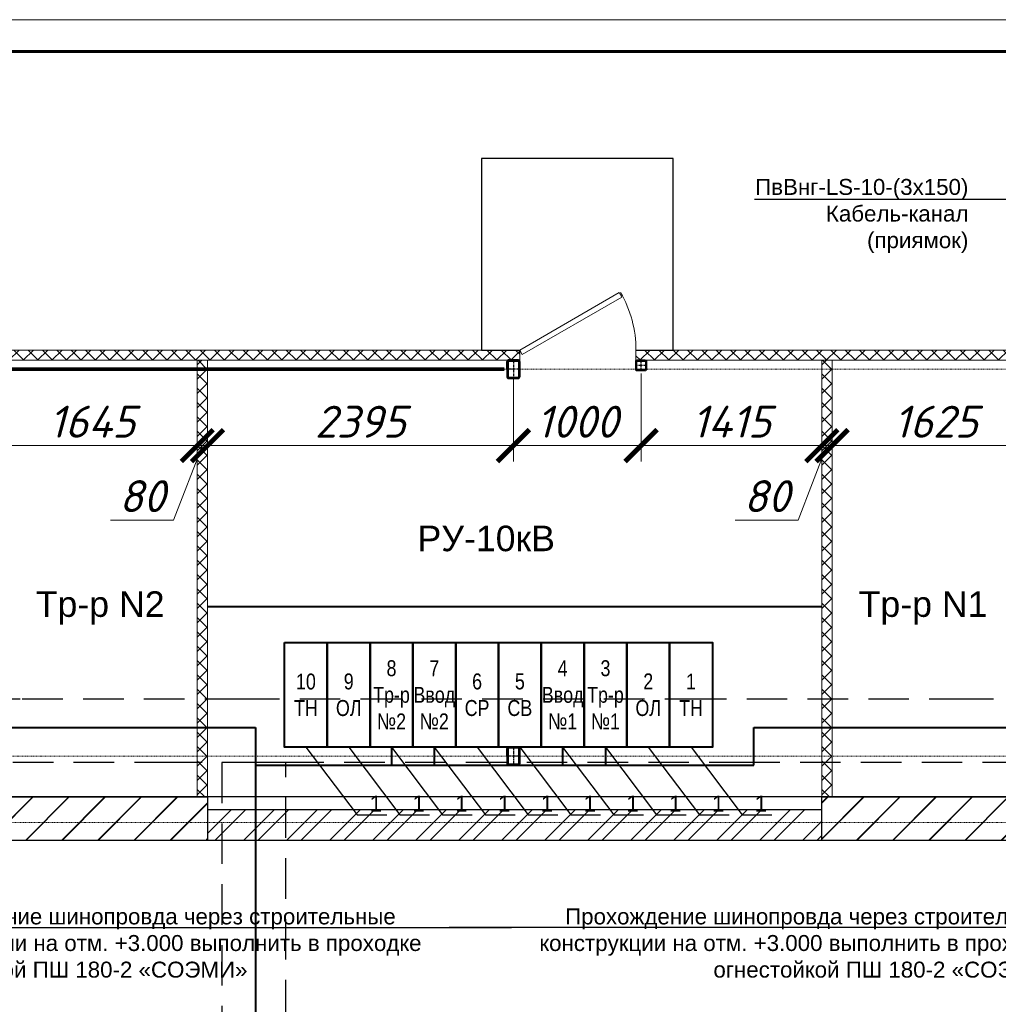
# Model space of a CAD drawing. Header units: millimetres. Extents: x 523209 to 536718, y -48289 to -47398.
# Tile 46 of 116: x 530056 to 530209, y -47726 to -47572. Entities that reach past the tile are written whole.
import ezdxf
from ezdxf import colors
from ezdxf.entities.mleader import LeaderData, LeaderLine
from ezdxf.enums import TextEntityAlignment as Align
from ezdxf.math import Vec2, Vec3

# ---------------------------------------------------------------- set-up
doc = ezdxf.new("R2010")
doc.units = ezdxf.units.MM
for name, pattern in [('ACAD_ISO02W100', [15, 12, -3]), ('CENTER', [50.8, 31.75, -6.35, 6.35, -6.35]), ('DASHED', [19.05, 12.7, -6.35]), ('GOST2.303 5', [24, 20, -1.5, 1, -1.5]), ('GOST2.303 6', [12, 8, -1.5, 1, -1.5])]:
    doc.linetypes.add(name, pattern=pattern)
doc.layers.get('Defpoints').update_dxf_attribs({"color": 140})
doc.layers.add('03_Осевые', color=4, linetype='GOST2.303 5')
for name, color, linetype, lineweight in [('А_СЭНДВИЧ', 30, 'Continuous', 5), ('ВК-линия контур', 132, 'Continuous', 15), ('ВК-линия толстая', 30, 'Continuous', 60), ('ВК-Текст', 1, 'Continuous', 30), ('Металл', 170, 'Continuous', 40), ('осевая', 252, 'GOST2.303 6', 9), ('Размеры', 30, 'Continuous', 9), ('сэндвич', 54, 'Continuous', 40), ('Узлы', 155, 'Continuous', 25), ('электрика', 1, 'Continuous', 40)]:
    doc.layers.add(name, color=color, linetype=linetype, lineweight=lineweight)
doc.layers.add('Двери ArchiCAD_Ном._пера__3', color=7, linetype='Continuous', lineweight=18, true_color=0xff6500)
doc.styles.add('GOST 2.304', font='CS_Gost2304.shx')
doc.styles.get("Standard").update_dxf_attribs({"font": 'arial.ttf'})
doc.styles.add('СГЕНЕРИР_СТИЛЬ_3', font='isocpeur.ttf', dxfattribs={"oblique": 15})
doc.dimstyles.new('SPDS100', dxfattribs={"dimscale": 100, "dimtxt": 2.5, "dimasz": 2.5, "dimexe": 1.25, "dimexo": 0.625, "dimtad": 1, "dimdec": 0, "dimrnd": 0.001, "dimtxsty": 'GOST 2.304', "dimblk": 'OBLIQUE', "dimcen": 2.5, "dimdle": 2, "dimclrd": 256, "dimclre": 256, "dimclrt": 256, "dimadec": 0, "dimazin": 2, "dimtfac": 0.75, "dimtdec": 0, "dimtmove": 1, "dimatfit": 3, "dimfxl": 1, "dimtolj": 1, "dimlwd": -1, "dimlwe": -1, "dimarcsym": 0})

# ---------------------------------------------------------------- blocks, each defined once
blk = doc.blocks.new('*U135')
at = {"layer": 'ВК-линия контур', "color": 0}
blk.add_line((-594, 420), (0, 420), dxfattribs=at)
at = {"layer": 'ВК-линия толстая', "color": 0}
blk.add_lwpolyline([(-574, 5), (-574, 415), (-5, 415), (-5, 5)], close=True, dxfattribs=at)
at = {"layer": 'ВК-Текст', "color": 0}
blk.add_attdef('ЛИСТ_АЛ', text='', height=2.5, dxfattribs=at).set_placement((-10, 411.5), align=Align.MIDDLE_CENTER)
at = {"layer": 'ВК-Текст', "color": 0, "ltscale": 0.5}
blk.add_attdef('ВЕРХНИЙ_ШИФР', text='', height=0.000005, rotation=180, dxfattribs=at).set_placement((-574, 401), align=Align.MIDDLE_CENTER)
at = {"layer": 'ВК-Текст', "color": 0, "flags": 12}
blk.add_attdef('ФОРМАТ_ЛИСТА', (-42, 1.56), '', height=2.5, dxfattribs=at)
blk = doc.blocks.new('_Oblique')
at = {"color": 0, "linetype": 'ByBlock', "lineweight": -2}
blk.add_line((-0.5, -0.5), (0.5, 0.5), dxfattribs=at)
blk = doc.blocks.new('_None')
blk = doc.blocks.new('_ArchTick')
at = {"color": 0, "linetype": 'ByBlock', "const_width": 0.15}
blk.add_lwpolyline([(-0.5, -0.5), (0.5, 0.5)], dxfattribs=at)
blk = doc.blocks.new('*D240')
at = {"layer": 'Defpoints', "color": 0, "transparency": 16777216}
for p in [(11116.4, 14160.2), (9471.4, 14090.2), (11116.4, 13561.7)]:
    blk.add_point(p, dxfattribs=at)
at = {"layer": 'Размеры', "linetype": 'Continuous', "transparency": 16777216}
for p, q in [((11116.4, 14097.7), (11116.4, 13436.7)), ((9471.4, 14027.7), (9471.4, 13436.7)), ((9271.4, 13561.7), (11316.4, 13561.7))]:
    blk.add_line(p, q, dxfattribs=at)
at = {"layer": 'Размеры', "transparency": 16777216, "xscale": 250, "yscale": 250, "zscale": 250, "rotation": 180}
blk.add_blockref('_ArchTick', (9471.4, 13561.7), dxfattribs=at)
at = {"layer": 'Размеры', "transparency": 16777216, "xscale": 250, "yscale": 250, "zscale": 250}
blk.add_blockref('_ArchTick', (11116.4, 13561.7), dxfattribs=at)
at = {"layer": 'Размеры', "transparency": 16777216, "insert": (10293.9, 13749.2), "char_height": 250, "attachment_point": 5, "style": 'СГЕНЕРИР_СТИЛЬ_3'}
blk.add_mtext('\\A1;1645', dxfattribs=at)
blk = doc.blocks.new('*D248')
at = {"layer": 'Defpoints', "color": 0, "transparency": 16777216}
for p in [(11196.4, 14160.2), (13591.4, 14160.2), (11196.4, 13561.7)]:
    blk.add_point(p, dxfattribs=at)
at = {"layer": 'Размеры', "linetype": 'Continuous', "transparency": 16777216}
for p, q in [((11196.4, 14097.7), (11196.4, 13436.7)), ((13591.4, 14097.7), (13591.4, 13436.7)), ((13791.4, 13561.7), (10996.4, 13561.7))]:
    blk.add_line(p, q, dxfattribs=at)
at = {"layer": 'Размеры', "transparency": 16777216, "xscale": 250, "yscale": 250, "zscale": 250, "rotation": 180}
blk.add_blockref('_ArchTick', (11196.4, 13561.7), dxfattribs=at)
at = {"layer": 'Размеры', "transparency": 16777216, "xscale": 250, "yscale": 250, "zscale": 250}
blk.add_blockref('_ArchTick', (13591.4, 13561.7), dxfattribs=at)
at = {"layer": 'Размеры', "transparency": 16777216, "insert": (12393.9, 13749.2), "char_height": 250, "attachment_point": 5, "style": 'СГЕНЕРИР_СТИЛЬ_3'}
blk.add_mtext('\\A1;2395', dxfattribs=at)
blk = doc.blocks.new('*U213')
for points in [[(-38, -70), (38, -70, 0.414214), (50, -58), (50, 58, 0.414214), (38, 70), (-38, 70, 0.414214), (-50, 58), (-50, -58, 0.414214)], [(-38, -64), (38, -64, 0.414214), (44, -58), (44, 58, 0.414214), (38, 64), (-38, 64, 0.414214), (-44, 58), (-44, -58, 0.414214)]]:
    blk.add_lwpolyline(points, format="xyb", close=True)
at = {"layer": '03_Осевые'}
for p, q in [((-50, 0), (50, 0)), ((0, -70), (0, 70))]:
    blk.add_line(p, q, dxfattribs=at)
blk = doc.blocks.new('*U218')
for points in [[(-38, -70), (38, -70, 0.414214), (50, -58), (50, 58, 0.414214), (38, 70), (-38, 70, 0.414214), (-50, 58), (-50, -58, 0.414214)], [(-38, -64), (38, -64, 0.414214), (44, -58), (44, 58, 0.414214), (38, 64), (-38, 64, 0.414214), (-44, 58), (-44, -58, 0.414214)]]:
    blk.add_lwpolyline(points, format="xyb", close=True)
at = {"layer": '03_Осевые'}
for p, q in [((-50, 0), (50, 0)), ((0, -70), (0, 70))]:
    blk.add_line(p, q, dxfattribs=at)
blk = doc.blocks.new('*D260')
at = {"layer": 'Defpoints', "color": 0, "transparency": 16777216}
for p in [(11116.4, 13561.7), (11196.4, 13561.7), (11196.4, 13561.7)]:
    blk.add_point(p, dxfattribs=at)
at = {"layer": 'Размеры', "linetype": 'Continuous', "transparency": 16777216}
for p, q in [((11116.4, 13624.2), (11116.4, 13686.7)), ((11196.4, 13624.2), (11196.4, 13686.7)), ((11116.4, 13561.7), (10866.4, 13561.7)), ((11156.4, 13561.7), (10930.4, 12978.5)), ((11116.4, 13561.7), (11196.4, 13561.7)), ((11116.4, 13561.7), (11196.4, 13561.7)), ((11196.4, 13561.7), (11446.4, 13561.7)), ((10930.4, 12978.5), (10438.4, 12978.5))]:
    blk.add_line(p, q, dxfattribs=at)
at = {"layer": 'Размеры', "transparency": 16777216, "xscale": 250, "yscale": 250, "zscale": 250}
blk.add_blockref('_ArchTick', (11116.4, 13561.7), dxfattribs=at)
at = {"layer": 'Размеры', "transparency": 16777216, "xscale": 250, "yscale": 250, "zscale": 250, "rotation": 180}
blk.add_blockref('_ArchTick', (11196.4, 13561.7), dxfattribs=at)
at = {"layer": 'Размеры', "transparency": 16777216, "insert": (10684.4, 13166), "char_height": 250, "attachment_point": 5, "style": 'СГЕНЕРИР_СТИЛЬ_3'}
blk.add_mtext('\\A1;80', dxfattribs=at)
blk = doc.blocks.new('*D261')
at = {"layer": 'Defpoints', "color": 0, "transparency": 16777216}
for p in [(14591.4, 14190.2), (13591.4, 14160.2), (14591.4, 13561.7)]:
    blk.add_point(p, dxfattribs=at)
at = {"layer": 'Размеры', "linetype": 'Continuous', "transparency": 16777216}
for p, q in [((14591.4, 14127.7), (14591.4, 13436.7)), ((13591.4, 14097.7), (13591.4, 13436.7)), ((13391.4, 13561.7), (14791.4, 13561.7))]:
    blk.add_line(p, q, dxfattribs=at)
at = {"layer": 'Размеры', "transparency": 16777216, "xscale": 250, "yscale": 250, "zscale": 250, "rotation": 180}
blk.add_blockref('_ArchTick', (13591.4, 13561.7), dxfattribs=at)
at = {"layer": 'Размеры', "transparency": 16777216, "xscale": 250, "yscale": 250, "zscale": 250}
blk.add_blockref('_ArchTick', (14591.4, 13561.7), dxfattribs=at)
at = {"layer": 'Размеры', "transparency": 16777216, "insert": (14091.4, 13749.2), "char_height": 250, "attachment_point": 5, "style": 'СГЕНЕРИР_СТИЛЬ_3'}
blk.add_mtext('\\A1;1000', dxfattribs=at)
blk = doc.blocks.new('*D262')
at = {"layer": 'Defpoints', "color": 0, "transparency": 16777216}
for p in [(16006.4, 13561.7), (16086.4, 13561.7), (16086.4, 13561.7)]:
    blk.add_point(p, dxfattribs=at)
at = {"layer": 'Размеры', "linetype": 'Continuous', "transparency": 16777216}
for p, q in [((16006.4, 13624.2), (16006.4, 13686.7)), ((16086.4, 13624.2), (16086.4, 13686.7)), ((16006.4, 13561.7), (15756.4, 13561.7)), ((16046.4, 13561.7), (15820.4, 12978.5)), ((16006.4, 13561.7), (16086.4, 13561.7)), ((16006.4, 13561.7), (16086.4, 13561.7)), ((16086.4, 13561.7), (16336.4, 13561.7)), ((15820.4, 12978.5), (15328.4, 12978.5))]:
    blk.add_line(p, q, dxfattribs=at)
at = {"layer": 'Размеры', "transparency": 16777216, "xscale": 250, "yscale": 250, "zscale": 250}
blk.add_blockref('_ArchTick', (16006.4, 13561.7), dxfattribs=at)
at = {"layer": 'Размеры', "transparency": 16777216, "xscale": 250, "yscale": 250, "zscale": 250, "rotation": 180}
blk.add_blockref('_ArchTick', (16086.4, 13561.7), dxfattribs=at)
at = {"layer": 'Размеры', "transparency": 16777216, "insert": (15574.4, 13166), "char_height": 250, "attachment_point": 5, "style": 'СГЕНЕРИР_СТИЛЬ_3'}
blk.add_mtext('\\A1;80', dxfattribs=at)
blk = doc.blocks.new('*D263')
at = {"layer": 'Defpoints', "color": 0, "transparency": 16777216}
for p in [(16086.4, 13917.6), (17711.4, 13917.6), (17711.4, 13561.7)]:
    blk.add_point(p, dxfattribs=at)
at = {"layer": 'Размеры', "linetype": 'Continuous', "transparency": 16777216}
for p, q in [((16086.4, 13855.1), (16086.4, 13436.7)), ((17711.4, 13855.1), (17711.4, 13436.7)), ((15886.4, 13561.7), (17911.4, 13561.7))]:
    blk.add_line(p, q, dxfattribs=at)
at = {"layer": 'Размеры', "transparency": 16777216, "xscale": 250, "yscale": 250, "zscale": 250, "rotation": 180}
blk.add_blockref('_ArchTick', (16086.4, 13561.7), dxfattribs=at)
at = {"layer": 'Размеры', "transparency": 16777216, "xscale": 250, "yscale": 250, "zscale": 250}
blk.add_blockref('_ArchTick', (17711.4, 13561.7), dxfattribs=at)
at = {"layer": 'Размеры', "transparency": 16777216, "insert": (16898.9, 13749.2), "char_height": 250, "attachment_point": 5, "style": 'СГЕНЕРИР_СТИЛЬ_3'}
blk.add_mtext('\\A1;1625', dxfattribs=at)
blk = doc.blocks.new('*U208')
for points in [[(-32, -40), (32, -40, 0.414214), (40, -32), (40, 32, 0.414214), (32, 40), (-32, 40, 0.414214), (-40, 32), (-40, -32, 0.414214)], [(-32, -36), (32, -36, 0.414214), (36, -32), (36, 32, 0.414214), (32, 36), (-32, 36, 0.414214), (-36, 32), (-36, -32, 0.414214)]]:
    blk.add_lwpolyline(points, format="xyb", close=True)
at = {"layer": '03_Осевые'}
for p, q in [((0, -40), (0, 40)), ((-40, 0), (40, 0))]:
    blk.add_line(p, q, dxfattribs=at)
blk = doc.blocks.new('*D264')
at = {"layer": 'Defpoints', "color": 0, "transparency": 16777216}
for p in [(14591.4, 14190.2), (16006.4, 14160.2), (16006.4, 13562.1)]:
    blk.add_point(p, dxfattribs=at)
at = {"layer": 'Размеры', "linetype": 'Continuous', "transparency": 16777216}
for p, q in [((14591.4, 14127.7), (14591.4, 13437.1)), ((16006.4, 14097.7), (16006.4, 13437.1)), ((14391.4, 13562.1), (16206.4, 13562.1))]:
    blk.add_line(p, q, dxfattribs=at)
at = {"layer": 'Размеры', "transparency": 16777216, "xscale": 250, "yscale": 250, "zscale": 250, "rotation": 180}
blk.add_blockref('_ArchTick', (14591.4, 13562.1), dxfattribs=at)
at = {"layer": 'Размеры', "transparency": 16777216, "xscale": 250, "yscale": 250, "zscale": 250}
blk.add_blockref('_ArchTick', (16006.4, 13562.1), dxfattribs=at)
at = {"layer": 'Размеры', "transparency": 16777216, "insert": (15298.9, 13749.6), "char_height": 250, "attachment_point": 5, "style": 'СГЕНЕРИР_СТИЛЬ_3'}
blk.add_mtext('\\A1;1415', dxfattribs=at)
blk = doc.blocks.new('A$C6B5953C9')
at = {"layer": 'А_СЭНДВИЧ'}
h = blk.add_hatch(dxfattribs=at)
h.set_pattern_fill('NET', color=256, scale=25, angle=45)
h.set_pattern_definition([(45, (-52279.9, 66824.63), (-56.1266, 56.1266), []), (135, (-52279.9, 66824.63), (-56.1266, -56.1266), [])])
h.paths.add_polyline_path([(13641.3, 14230.2), (13641.3, 14310.2), (9421.4, 14310.2), (9421.4, 14230.2)])
h.paths.add_polyline_path([(14551.3, 14310.2), (14551.3, 14230.2), (17761.3, 14230.2), (17761.3, 14310.2)])
h = blk.add_hatch(dxfattribs=at)
h.set_pattern_fill('NET', color=256, scale=25, angle=-45)
h.set_pattern_definition([(315, (63710.79, 79604.425), (56.1266, 56.1266), []), (45, (63710.79, 79604.425), (-56.1266, 56.1266), [])])
h.paths.add_polyline_path([(11116.4, 14230.2), (11116.4, 10810.2), (11196.4, 10810.2), (11196.4, 14230.2)])
h = blk.add_hatch(dxfattribs=at)
h.set_pattern_fill('NET', color=256, scale=25, angle=-45)
h.set_pattern_definition([(315, (68600.79, 79604.425), (56.1266, 56.1266), []), (45, (68600.79, 79604.425), (-56.1266, 56.1266), [])])
h.paths.add_polyline_path([(16006.4, 14230.2), (16006.4, 10810.2), (16086.4, 10810.2), (16086.4, 14230.2)])
at = {"layer": 'сэндвич', "lineweight": 30}
h = blk.add_hatch(dxfattribs=at)
h.set_pattern_fill('JIS_LC_20', color=256, scale=10)
h.set_pattern_definition([(45, (-90472.02, 100154.6), (-141.42136, 141.42136), []), (45, (-90468.02, 100154.6), (-141.42136, 141.42136), [])])
h.paths.add_polyline_path([(11196.4, 10470.2), (9546.4, 10470.2), (9546.4, 10810.2), (11196.4, 10810.2)])
h.paths.add_polyline_path([(17656.4, 10470.2), (16006.4, 10470.2), (16006.4, 10810.2), (17656.4, 10810.2)])
at = {"layer": 'Узлы', "linetype": 'ByBlock', "lineweight": 5}
h = blk.add_hatch(dxfattribs=at)
h.set_pattern_fill('ANSI32', color=256, scale=25)
h.set_pattern_definition([(45, (-90472.02, 100154.6), (-168.3798, 168.3798), []), (45, (-90359.77, 100154.6), (-168.3798, 168.3798), [])])
h.paths.add_polyline_path([(16006.4, 10710.2), (11196.4, 10710.2), (11196.4, 10470.2), (16006.4, 10470.2)])
for points in [[(14551.3, 14310.2), (14841.4, 14310.2), (14841.4, 15810.2), (13341.4, 15810.2), (13341.4, 14310.2), (13641.3, 14310.2)], [(22291.4, 10810.2), (4891.4, 10810.2), (4891.4, 4410.2), (9851.4, 4410.2)], [(16006.4, 10710.2), (11196.4, 10710.2)], [(21801.4, 10470.2), (5381.4, 10470.2), (5381.4, 4750.2), (9851.4, 4750.2)]]:
    blk.add_lwpolyline(points)
at = {"linetype": 'CENTER', "ltscale": 200, "const_width": 30}
blk.add_lwpolyline([(9541.4, 14160.2), (13521.4, 14160.2)], dxfattribs=at)
for points in [[(11196.4, 10470.2), (9546.4, 10470.2), (9546.4, 10810.2), (11196.4, 10810.2)], [(17656.4, 10470.2), (16006.4, 10470.2), (16006.4, 10810.2), (17656.4, 10810.2)]]:
    blk.add_lwpolyline(points, close=True)
at = {"layer": 'А_СЭНДВИЧ'}
for points in [[(13641.3, 14310.2), (9421.4, 14310.2), (9421.4, 14230.2), (13641.3, 14230.2)], [(14551.3, 14230.2), (17761.3, 14230.2), (17761.3, 14310.2), (14551.3, 14310.2)]]:
    blk.add_lwpolyline(points, dxfattribs=at)
for points in [[(11116.4, 14230.2), (11116.4, 10810.2), (11196.4, 10810.2), (11196.4, 14230.2)], [(16006.4, 14230.2), (16006.4, 10810.2), (16086.4, 10810.2), (16086.4, 14230.2)]]:
    blk.add_lwpolyline(points, close=True, dxfattribs=at)
at = {"layer": 'Двери ArchiCAD_Ном._пера__3', "color": 0, "linetype": 'Continuous'}
for p, q in [((13641.3, 14310.2), (14420.8, 14760.2)), ((14420.8, 14760.2), (14440.8, 14725.6)), ((14440.8, 14725.6), (13661.3, 14275.6)), ((13641.3, 14210.2), (13641.3, 14310.2)), ((13661.3, 14275.6), (13641.3, 14310.2)), ((14551.3, 14210.2), (14551.3, 14310.2))]:
    blk.add_line(p, q, dxfattribs=at)
at = {"layer": 'Двери ArchiCAD_Ном._пера__3', "color": 0, "linetype": 'Continuous', "extrusion": (0, 0, -1)}
blk.add_ellipse((13651.3, 14310.2), major_axis=(636.4, 636.4), ratio=1, start_param=0.261799, end_param=0.785398, dxfattribs=at)
at = {"layer": 'осевая', "ltscale": 0.5}
for points in [[(1000, 14160.2), (24268.5, 14160.2)], [(1435.5, 11130.2), (24268.5, 11130.2)], [(1000, 10610.2), (24268.5, 10610.2)]]:
    blk.add_lwpolyline(points, dxfattribs=at)
at = {"layer": 'Металл', "rotation": 180.0099999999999}
for name, p in [('*U218', (13591.4, 14160.2)), ('*U213', (13591.4, 11130.2))]:
    blk.add_blockref(name, p, dxfattribs=at)
at = {"layer": 'Металл', "xscale": -1, "rotation": 0.009999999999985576}
blk.add_blockref('*U208', (14591.4, 14190.2), dxfattribs=at)
at = {"layer": 'Размеры'}
for base, p1, p2, picture, middle in [((14591.4, 13561.7), (13591.4, 14160.2), (14591.4, 14190.2), '*D261', (14091.4, 13749.2)), ((16006.4, 13562.1), (14591.4, 14190.2), (16006.4, 14160.2), '*D264', (15298.9, 13749.6)), ((11116.4, 13561.7), (9471.4, 14090.2), (11116.4, 14160.2), '*D240', (10293.9, 13749.2)), ((11196.4, 13561.7), (13591.4, 14160.2), (11196.4, 14160.2), '*D248', (12393.9, 13749.2)), ((17711.4, 13561.7), (16086.4, 13917.6), (17711.4, 13917.6), '*D263', (16898.9, 13749.2))]:
    dim = blk.add_linear_dim(base=base, p1=p1, p2=p2, dimstyle='SPDS100', override={"dimtxsty": 'СГЕНЕРИР_СТИЛЬ_3', "dimblk1": 'ArchTick', "dimblk2": 'ArchTick', "dimsah": 1}, dxfattribs=at)
    dim.commit()
    dim.dimension.update_dxf_attribs({"geometry": picture, "text_midpoint": middle})
for base, p1, p2, picture, middle in [((11196.4, 13561.7), (11116.4, 13561.7), (11196.4, 13561.7), '*D260', (10867.9, 12978.5)), ((16086.4, 13561.7), (16006.4, 13561.7), (16086.4, 13561.7), '*D262', (15757.9, 12978.5))]:
    dim = blk.add_linear_dim(base=base, p1=p1, p2=p2, dimstyle='SPDS100', override={"dimtxsty": 'СГЕНЕРИР_СТИЛЬ_3', "dimblk1": 'ArchTick', "dimblk2": 'ArchTick', "dimsah": 1}, dxfattribs=at)
    dim.commit()
    dim.dimension.update_dxf_attribs({"geometry": picture, "text_midpoint": middle, "dimtype": 160})

msp = doc.modelspace()

# ---------------------------------------------------------------- linework, layer by layer
at = {"linetype": 'DASHED', "ltscale": 0.5}
for points in [[(530049.96783, -47678.05524), (530056.64233, -47678.05524), (530085.54867, -47678.05524), (530090.54867, -47678.05524), (530090.54867, -47678.05524), (530090.54867, -47678.05524), (530160.54867, -47678.05524), (530160.54867, -47678.05524), (530202.34543, -47678.05524), (530219.64592, -47678.05524), (530219.64592, -47660.08092), (530232.39187, -47660.08092), (530232.39187, -47688.05524), (530170.54877, -47688.05524), (530170.54877, -47688.05524), (530170.54877, -47688.05524), (530170.54877, -47688.05524), (530080.54877, -47688.05524), (530080.54877, -47688.05524), (530080.54877, -47688.05524), (530080.54877, -47688.05524), (530037.22187, -47688.05524)], [(530087.89372, -47804.63306), (530097.89362, -47804.63306), (530097.89362, -47688.05524), (530087.89372, -47688.05524), (530087.89372, -47804.63306)]]:
    msp.add_lwpolyline(points, dxfattribs=at)
at = {"layer": 'электрика', "color": 0, "ltscale": 0.5}
msp.add_line((530085.63187, -47663.6154), (530181.83187, -47663.6154), dxfattribs=at)
at = {"layer": 'электрика', "ltscale": 15}
for p, q in [((530043.59485, -47682.55909), (530093.16618, -47682.55909)), ((530093.16618, -47682.55909), (530093.16618, -47798.47673)), ((530171.19856, -47682.55909), (530226.01889, -47682.55909)), ((530171.19856, -47688.43296), (530171.19856, -47682.55909))]:
    msp.add_line(p, q, dxfattribs=at)
at = {"layer": 'электрика'}
for p, q in [((530114.44856, -47685.63296), (530114.44856, -47688.43296)), ((530121.14856, -47685.63296), (530121.14856, -47688.43296)), ((530141.24856, -47685.63296), (530141.24856, -47688.43296)), ((530147.94856, -47685.63296), (530147.94856, -47688.43296)), ((530093.16618, -47688.43296), (530171.19856, -47688.43296))]:
    msp.add_line(p, q, dxfattribs=at)
for points in [[(530097.69856, -47669.23296), (530104.39856, -47669.23296), (530104.39856, -47685.63296), (530097.69856, -47685.63296), (530097.69856, -47669.23296)], [(530104.39856, -47669.23296), (530111.09856, -47669.23296), (530111.09856, -47685.63296), (530104.39856, -47685.63296), (530104.39856, -47669.23296)], [(530111.09856, -47669.23296), (530117.79856, -47669.23296), (530117.79856, -47685.63296), (530111.09856, -47685.63296), (530111.09856, -47669.23296)], [(530117.79856, -47669.23296), (530124.49856, -47669.23296), (530124.49856, -47685.63296), (530117.79856, -47685.63296), (530117.79856, -47669.23296)], [(530124.49856, -47669.23296), (530131.19856, -47669.23296), (530131.19856, -47685.63296), (530124.49856, -47685.63296), (530124.49856, -47669.23296)], [(530131.19856, -47669.23296), (530137.89856, -47669.23296), (530137.89856, -47685.63296), (530131.19856, -47685.63296), (530131.19856, -47669.23296)], [(530137.89856, -47669.23296), (530144.59856, -47669.23296), (530144.59856, -47685.63296), (530137.89856, -47685.63296), (530137.89856, -47669.23296)], [(530144.59856, -47669.23296), (530151.29856, -47669.23296), (530151.29856, -47685.63296), (530144.59856, -47685.63296), (530144.59856, -47669.23296)], [(530151.29856, -47669.23296), (530157.99856, -47669.23296), (530157.99856, -47685.63296), (530151.29856, -47685.63296), (530151.29856, -47669.23296)], [(530157.99856, -47669.23296), (530164.69856, -47669.23296), (530164.69856, -47685.63296), (530157.99856, -47685.63296), (530157.99856, -47669.23296)]]:
    msp.add_lwpolyline(points, dxfattribs=at)

# ---------------------------------------------------------------- block references
at = {"linetype": 'DASHED'}
msp.add_blockref('*U135', (530412.63387, -47991.68774), dxfattribs=at)
at = {"xscale": 0.02, "yscale": 0.02, "zscale": 0.02}
msp.add_blockref('A$C6B5953C9', (529861.70468, -47909.63692), dxfattribs=at)

# ---------------------------------------------------------------- texts
at = {"linetype": 'ACAD_ISO02W100', "lineweight": 100, "attachment_point": 5}
for s, insert, char_height in [('\\A1;РУ-10кВ', (530129.28115, -47652.96716), 4), ('\\A1;Тр-р N2', (530068.82875, -47663.82749), 4), ('\\A1;Тр-р N1', (530197.68128, -47663.82749), 4), ('\\A1;{\\W0.8;8\\PТр-р \\P№2}', (530114.44856, -47677.43296), 2.5), ('\\A1;{\\W0.8;7\\PВвод \\P№2}', (530121.14856, -47677.43296), 2.5), ('\\A1;{\\W0.8;4\\PВвод \\P№1}', (530141.24856, -47677.43296), 2.5), ('\\A1;{\\W0.8;3\\PТр-р \\P№1}', (530147.94856, -47677.43296), 2.5), ('\\A1;{\\W0.8;10\\PТН}', (530101.04856, -47677.43296), 2.5), ('\\A1;{\\W0.8;9\\PОЛ}', (530107.74856, -47677.43296), 2.5), ('\\A1;{\\W0.8;6\\PСР}', (530127.84856, -47677.43296), 2.5), ('\\A1;{\\W0.8;5\\PСВ}', (530134.54856, -47677.43296), 2.5), ('\\A1;{\\W0.8;2\\PОЛ}', (530154.64856, -47677.43296), 2.5), ('\\A1;{\\W0.8;1\\PТН}', (530161.34856, -47677.43296), 2.5)]:
    msp.add_mtext(s, dxfattribs=dict(at, insert=insert, char_height=char_height))

# ---------------------------------------------------------------- leaders
at = {"layer": 'электрика', "color": 7, "lineweight": 0, "ltscale": 25}
ml = msp.add_multileader_mtext('Standard', dxfattribs=at)
ml.set_content('ПвВнг-LS-10-(3х150)\\PКабель-канал\\P(приямок)', color=7)
ml.set_leader_properties()
ml.set_arrow_properties(name='OBLIQUE')
ml.build(insert=Vec2(0, 0))
ml.multileader.update_dxf_attribs({"text_left_attachment_type": 6, "text_right_attachment_type": 6, "arrow_head_size": 2.5})
ctx = ml.context
ctx.base_point, ctx.char_height, ctx.arrow_head_size, ctx.landing_gap_size, ctx.plane_origin = Vec3(530171.77248, -47599.86745), 2.5, 2.5, 0.02, Vec3(530226.00952, -47694.05524)
ctx.left_attachment, ctx.right_attachment, ctx.text_align_type = 6, 6, 2
notes = []
notes.append((ctx, [(0, (1, 1, 0), (530226.00952, -47599.86745), (-1, 0), 21.21102, [(0, [(530226.01889, -47667.4633)], 0, [])])]))
ctx.mtext.insert, ctx.mtext.alignment, ctx.mtext.flow_direction = Vec3(530204.7785, -47596.63246), 3, 5
ml = msp.add_multileader_mtext('Standard', dxfattribs=at)
ml.set_content('1 ', color=7)
ml.set_leader_properties()
ml.set_arrow_properties(name='NONE')
ml.build(insert=Vec2(0, 0))
ml.multileader.update_dxf_attribs({"text_left_attachment_type": 6, "text_right_attachment_type": 6, "arrow_head_size": 2.5})
ctx = ml.context
ctx.base_point, ctx.char_height, ctx.arrow_head_size, ctx.landing_gap_size, ctx.plane_origin = Vec3(530110.99519, -47696.21321), 2.5, 2.5, 0.02, Vec3(530094.4262, -47749.50384)
ctx.left_attachment, ctx.right_attachment = 6, 6
notes.append((ctx, [(1, (1, 1, 0), (530109.04856, -47696.21321), (1, 0), 1.94662, [(0, [(530101.04856, -47685.63296)], 0, [])])]))
ctx.mtext.insert, ctx.mtext.flow_direction = Vec3(530111.01519, -47693.21321), 5
ml = msp.add_multileader_mtext('Standard', dxfattribs=at)
ml.set_content('1 ', color=7)
ml.set_leader_properties()
ml.set_arrow_properties(name='NONE')
ml.build(insert=Vec2(0, 0))
ml.multileader.update_dxf_attribs({"text_left_attachment_type": 6, "text_right_attachment_type": 6, "arrow_head_size": 2.5})
ctx = ml.context
ctx.base_point, ctx.char_height, ctx.arrow_head_size, ctx.landing_gap_size, ctx.plane_origin = Vec3(530117.69519, -47696.21321), 2.5, 2.5, 0.02, Vec3(530101.1262, -47749.50384)
ctx.left_attachment, ctx.right_attachment = 6, 6
notes.append((ctx, [(1, (1, 1, 0), (530115.74856, -47696.21321), (1, 0), 1.94662, [(0, [(530107.74856, -47685.63296)], 0, [])])]))
ctx.mtext.insert, ctx.mtext.flow_direction = Vec3(530117.71519, -47693.21321), 5
ml = msp.add_multileader_mtext('Standard', dxfattribs=at)
ml.set_content('1 ', color=7)
ml.set_leader_properties()
ml.set_arrow_properties(name='NONE')
ml.build(insert=Vec2(0, 0))
ml.multileader.update_dxf_attribs({"text_left_attachment_type": 6, "text_right_attachment_type": 6, "arrow_head_size": 2.5})
ctx = ml.context
ctx.base_point, ctx.char_height, ctx.arrow_head_size, ctx.landing_gap_size, ctx.plane_origin = Vec3(530124.39519, -47696.21321), 2.5, 2.5, 0.02, Vec3(530107.8262, -47749.50384)
ctx.left_attachment, ctx.right_attachment = 6, 6
notes.append((ctx, [(1, (1, 1, 0), (530122.44856, -47696.21321), (1, 0), 1.94662, [(0, [(530114.44856, -47685.63296)], 0, [])])]))
ctx.mtext.insert, ctx.mtext.flow_direction = Vec3(530124.41519, -47693.21321), 5
ml = msp.add_multileader_mtext('Standard', dxfattribs=at)
ml.set_content('1 ', color=7)
ml.set_leader_properties()
ml.set_arrow_properties(name='NONE')
ml.build(insert=Vec2(0, 0))
ml.multileader.update_dxf_attribs({"text_left_attachment_type": 6, "text_right_attachment_type": 6, "arrow_head_size": 2.5})
ctx = ml.context
ctx.base_point, ctx.char_height, ctx.arrow_head_size, ctx.landing_gap_size, ctx.plane_origin = Vec3(530131.09519, -47696.21321), 2.5, 2.5, 0.02, Vec3(530114.5262, -47749.50384)
ctx.left_attachment, ctx.right_attachment = 6, 6
notes.append((ctx, [(1, (1, 1, 0), (530129.14856, -47696.21321), (1, 0), 1.94662, [(0, [(530121.14856, -47685.63296)], 0, [])])]))
ctx.mtext.insert, ctx.mtext.flow_direction = Vec3(530131.11519, -47693.21321), 5
ml = msp.add_multileader_mtext('Standard', dxfattribs=at)
ml.set_content('1 ', color=7)
ml.set_leader_properties()
ml.set_arrow_properties(name='NONE')
ml.build(insert=Vec2(0, 0))
ml.multileader.update_dxf_attribs({"text_left_attachment_type": 6, "text_right_attachment_type": 6, "arrow_head_size": 2.5})
ctx = ml.context
ctx.base_point, ctx.char_height, ctx.arrow_head_size, ctx.landing_gap_size, ctx.plane_origin = Vec3(530137.79519, -47696.21321), 2.5, 2.5, 0.02, Vec3(530121.2262, -47749.50384)
ctx.left_attachment, ctx.right_attachment = 6, 6
notes.append((ctx, [(1, (1, 1, 0), (530135.84856, -47696.21321), (1, 0), 1.94662, [(0, [(530127.84856, -47685.63296)], 0, [])])]))
ctx.mtext.insert, ctx.mtext.flow_direction = Vec3(530137.81519, -47693.21321), 5
ml = msp.add_multileader_mtext('Standard', dxfattribs=at)
ml.set_content('1 ', color=7)
ml.set_leader_properties()
ml.set_arrow_properties(name='NONE')
ml.build(insert=Vec2(0, 0))
ml.multileader.update_dxf_attribs({"text_left_attachment_type": 6, "text_right_attachment_type": 6, "arrow_head_size": 2.5})
ctx = ml.context
ctx.base_point, ctx.char_height, ctx.arrow_head_size, ctx.landing_gap_size, ctx.plane_origin = Vec3(530144.49519, -47696.21321), 2.5, 2.5, 0.02, Vec3(530127.9262, -47749.50384)
ctx.left_attachment, ctx.right_attachment = 6, 6
notes.append((ctx, [(1, (1, 1, 0), (530142.54856, -47696.21321), (1, 0), 1.94662, [(0, [(530134.54856, -47685.63296)], 0, [])])]))
ctx.mtext.insert, ctx.mtext.flow_direction = Vec3(530144.51519, -47693.21321), 5
ml = msp.add_multileader_mtext('Standard', dxfattribs=at)
ml.set_content('1 ', color=7)
ml.set_leader_properties()
ml.set_arrow_properties(name='NONE')
ml.build(insert=Vec2(0, 0))
ml.multileader.update_dxf_attribs({"text_left_attachment_type": 6, "text_right_attachment_type": 6, "arrow_head_size": 2.5})
ctx = ml.context
ctx.base_point, ctx.char_height, ctx.arrow_head_size, ctx.landing_gap_size, ctx.plane_origin = Vec3(530151.19519, -47696.21321), 2.5, 2.5, 0.02, Vec3(530134.6262, -47749.50384)
ctx.left_attachment, ctx.right_attachment = 6, 6
notes.append((ctx, [(1, (1, 1, 0), (530149.24856, -47696.21321), (1, 0), 1.94662, [(0, [(530141.24856, -47685.63296)], 0, [])])]))
ctx.mtext.insert, ctx.mtext.flow_direction = Vec3(530151.21519, -47693.21321), 5
ml = msp.add_multileader_mtext('Standard', dxfattribs=at)
ml.set_content('1 ', color=7)
ml.set_leader_properties()
ml.set_arrow_properties(name='NONE')
ml.build(insert=Vec2(0, 0))
ml.multileader.update_dxf_attribs({"text_left_attachment_type": 6, "text_right_attachment_type": 6, "arrow_head_size": 2.5})
ctx = ml.context
ctx.base_point, ctx.char_height, ctx.arrow_head_size, ctx.landing_gap_size, ctx.plane_origin = Vec3(530157.89519, -47696.21321), 2.5, 2.5, 0.02, Vec3(530141.3262, -47749.50384)
ctx.left_attachment, ctx.right_attachment = 6, 6
notes.append((ctx, [(1, (1, 1, 0), (530155.94856, -47696.21321), (1, 0), 1.94662, [(0, [(530147.94856, -47685.63296)], 0, [])])]))
ctx.mtext.insert, ctx.mtext.flow_direction = Vec3(530157.91519, -47693.21321), 5
ml = msp.add_multileader_mtext('Standard', dxfattribs=at)
ml.set_content('1 ', color=7)
ml.set_leader_properties()
ml.set_arrow_properties(name='NONE')
ml.build(insert=Vec2(0, 0))
ml.multileader.update_dxf_attribs({"text_left_attachment_type": 6, "text_right_attachment_type": 6, "arrow_head_size": 2.5})
ctx = ml.context
ctx.base_point, ctx.char_height, ctx.arrow_head_size, ctx.landing_gap_size, ctx.plane_origin = Vec3(530164.59519, -47696.21321), 2.5, 2.5, 0.02, Vec3(530148.0262, -47749.50384)
ctx.left_attachment, ctx.right_attachment = 6, 6
notes.append((ctx, [(1, (1, 1, 0), (530162.64856, -47696.21321), (1, 0), 1.94662, [(0, [(530154.64856, -47685.63296)], 0, [])])]))
ctx.mtext.insert, ctx.mtext.flow_direction = Vec3(530164.61519, -47693.21321), 5
ml = msp.add_multileader_mtext('Standard', dxfattribs=at)
ml.set_content('1 ', color=7)
ml.set_leader_properties()
ml.set_arrow_properties(name='NONE')
ml.build(insert=Vec2(0, 0))
ml.multileader.update_dxf_attribs({"text_left_attachment_type": 6, "text_right_attachment_type": 6, "arrow_head_size": 2.5})
ctx = ml.context
ctx.base_point, ctx.char_height, ctx.arrow_head_size, ctx.landing_gap_size, ctx.plane_origin = Vec3(530171.29519, -47696.21321), 2.5, 2.5, 0.02, Vec3(530154.7262, -47749.50384)
ctx.left_attachment, ctx.right_attachment = 6, 6
notes.append((ctx, [(1, (1, 1, 0), (530169.34856, -47696.21321), (1, 0), 1.94662, [(0, [(530161.34856, -47685.63296)], 0, [])])]))
ctx.mtext.insert, ctx.mtext.flow_direction = Vec3(530171.31519, -47693.21321), 5
ml = msp.add_multileader_mtext('Standard', dxfattribs=at)
ml.set_content('Прохождение шинопровда через строительные конструкции на отм. +3.000 выполнить в проходке огнестойкой ПШ 180-2 «СОЭМИ»', color=7)
ml.set_leader_properties()
ml.set_arrow_properties(name='NONE')
ml.build(insert=Vec2(0, 0))
ml.multileader.update_dxf_attribs({"text_left_attachment_type": 6, "text_right_attachment_type": 6, "arrow_head_size": 2.5})
ctx = ml.context
ctx.base_point, ctx.char_height, ctx.arrow_head_size, ctx.landing_gap_size, ctx.plane_origin = Vec3(530037.52443, -47713.89107), 2.5, 2.5, 0.02, Vec3(530021.89631, -47761.22842)
ctx.left_attachment, ctx.right_attachment = 6, 6
notes.append((ctx, [(1, (1, 1, 0), (530036.51868, -47713.89107), (1, 0), 1.00575, [(0, [(530015.19856, -47697.22673)], 0, [])])]))
ctx.mtext.insert, ctx.mtext.width, ctx.mtext.flow_direction = Vec3(530037.54443, -47710.89107), 94.7655084, 5
ml = msp.add_multileader_mtext('Standard', dxfattribs=at)
ml.set_content('Прохождение шинопровда через строительные конструкции на отм. +3.000 выполнить в проходке огнестойкой ПШ 180-2 «СОЭМИ»', color=7)
ml.set_leader_properties()
ml.set_arrow_properties(name='NONE')
ml.build(insert=Vec2(0, 0))
ml.multileader.update_dxf_attribs({"text_left_attachment_type": 6, "text_right_attachment_type": 6, "arrow_head_size": 2.5})
ctx = ml.context
ctx.base_point, ctx.char_height, ctx.arrow_head_size, ctx.landing_gap_size, ctx.plane_origin = Vec3(530137.94141, -47713.89107), 2.5, 2.5, 0.02, Vec3(530240.50082, -47761.22842)
ctx.left_attachment, ctx.right_attachment, ctx.text_align_type = 6, 6, 2
notes.append((ctx, [(1, (1, 1, 0), (530225.87845, -47713.89107), (-1, 0), 6.65727, [(0, [(530247.19856, -47697.22673)], 0, [])])]))
ctx.mtext.insert, ctx.mtext.width, ctx.mtext.alignment, ctx.mtext.flow_direction = Vec3(530219.20118, -47710.89107), 94.7655084, 3, 5
for ctx, leaders in notes:
    for number, flags, end, landing, length, lines in leaders:
        leader = LeaderData()
        leader.index, (leader.has_last_leader_line, leader.has_dogleg_vector, leader.attachment_direction) = number, flags
        leader.last_leader_point, leader.dogleg_vector, leader.dogleg_length = Vec3(end), Vec3(landing), length
        for number, points, colour, breaks in lines:
            line = LeaderLine()
            line.index, line.vertices, line.color, line.breaks = number, Vec3.list(points), colors.encode_raw_color(colour), breaks
            leader.lines.append(line)
        ctx.leaders.append(leader)

doc.saveas('drawing.dxf')
